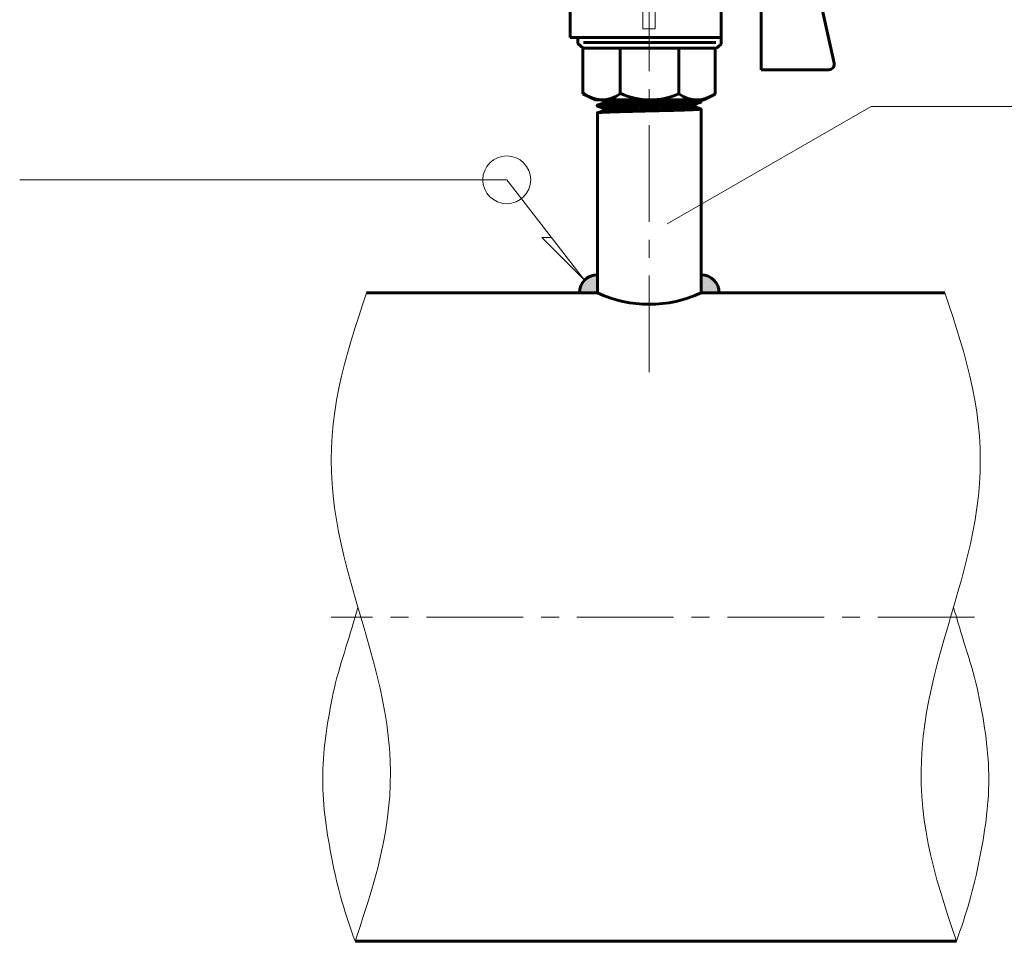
# Model space of a CAD drawing. Header units: millimetres. Extents: x 0 to 840, y 0 to 297.
# Tile 7 of 8: x 710 to 793, y 94 to 171. Entities that reach past the tile are written whole.
import ezdxf

# ---------------------------------------------------------------- set-up
doc = ezdxf.new("R2010")
doc.units = ezdxf.units.MM
for name, pattern in [('K5LT_AXLED', [12.574861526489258, 8.074861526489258, -1.5, 1.5, -1.5]), ('K5LT_BASIC', [0]), ('K5LT_THIN', [0]), ('K5LT_THIN_INCLUDED_TO_HATCHING', [0])]:
    doc.linetypes.add(name, pattern=pattern)
for name, color, linetype, true_color in [('C', 4, 'Continuous', 0x00ffff), ('FOR', 7, 'Continuous', 0xffffff), ('G', 3, 'Continuous', 0x00ff00), ('OSI', 2, 'Continuous', 0xffff00), ('POINTS', 7, 'Continuous', 0xffffff), ('R', 1, 'Continuous', 0xff0000), ('WELDING', 7, 'Continuous', 0xffffff)]:
    doc.layers.add(name, color=color, linetype=linetype, true_color=true_color)
doc.layers.add('Системный слой', color=7, linetype='Continuous')
doc.styles.add('KTEXTSTYLE', font='GOST_AU.SHX', dxfattribs={"width": 0.96, "height": 5})

# ---------------------------------------------------------------- blocks, each defined once
blk = doc.blocks.new('U40')
at = {"layer": 'FOR'}
blk.add_hatch(color=7, dxfattribs=at).paths.add_polyline_path([(758.689805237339, 148.5220954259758), (758.689805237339, 150.0220954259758), (757.684574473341, 149.6354287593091), (757.1975960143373, 148.6747769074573), (757.189805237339, 148.5220954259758)])
at = {"layer": 'G', "color": 5, "linetype": 'K5LT_BASIC', "lineweight": 60, "true_color": 0x0000ff}
for q in [(758.689805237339, 150.0220954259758), (757.189805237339, 148.5220954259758)]:
    blk.add_line((758.689805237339, 148.5220954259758), q, dxfattribs=at)
blk.add_arc((758.689805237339, 148.5220954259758), 1.5, 90, 180, dxfattribs=at)
blk = doc.blocks.new('U41')
at = {"layer": 'FOR'}
blk.add_hatch(color=7, dxfattribs=at).paths.add_polyline_path([(768.8642967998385, 148.5220954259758), (768.4776301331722, 149.5273261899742), (767.51697828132, 150.0143046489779), (767.3642967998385, 150.0220954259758), (767.3642967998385, 148.5220954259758)])
at = {"layer": 'G', "color": 5, "linetype": 'K5LT_BASIC', "lineweight": 60, "true_color": 0x0000ff}
for q in [(767.3642967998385, 150.0220954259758), (768.8642967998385, 148.5220954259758)]:
    blk.add_line((767.3642967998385, 148.5220954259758), q, dxfattribs=at)
blk.add_arc((767.3642967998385, 148.5220954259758), 1.5, 0, 89.99999999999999, dxfattribs=at)
blk = doc.blocks.new('U43')
at = {"layer": 'C', "color": 7, "linetype": 'K5LT_THIN_INCLUDED_TO_HATCHING', "lineweight": 18}
for p, q in [((739.4062226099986, 148.5220954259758), (739.075133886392, 147.5277943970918)), ((739.075133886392, 147.5277943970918), (738.7482564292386, 146.533418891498)), ((738.7482564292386, 146.533418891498), (738.429744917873, 145.538895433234)), ((738.429744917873, 145.538895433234), (738.1236416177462, 144.5441525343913)), ((738.1236416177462, 144.5441525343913), (737.8338220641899, 143.5491216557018)), ((737.8338220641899, 143.5491216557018), (737.5639429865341, 142.5537381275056)), ((737.5639429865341, 142.5537381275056), (737.3173931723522, 141.5579420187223)), ((737.3173931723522, 141.5579420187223), (737.0972479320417, 140.5616789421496)), ((737.0972479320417, 140.5616789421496), (736.9062277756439, 139.5649007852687)), ((736.9062277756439, 139.5649007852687), (736.746661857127, 138.5675663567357)), ((736.746661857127, 138.5675663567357), (736.620456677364, 137.5696419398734)), ((736.620456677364, 137.5696419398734), (736.529070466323, 136.5711017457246)), ((736.529070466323, 136.5711017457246), (736.47349358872, 135.5719282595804)), ((736.47349358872, 135.5719282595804), (736.4542352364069, 134.572112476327)), ((736.4542352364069, 134.572112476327), (736.4713165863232, 133.5716540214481)), ((736.4713165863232, 133.5716540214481), (736.5242705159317, 132.5705611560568)), ((736.5242705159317, 132.5705611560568), (736.6121478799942, 131.568850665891)), ((736.6121478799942, 131.568850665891), (736.7335302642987, 130.5665476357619)), ((736.7335302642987, 130.5665476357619), (736.8865490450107, 129.5636851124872)), ((736.8865490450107, 129.5636851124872), (737.0689104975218, 128.5603036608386)), ((737.0689104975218, 128.5603036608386), (737.277926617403, 127.5564508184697)), ((737.277926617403, 127.5564508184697), (737.5105512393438, 126.5521804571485)), ((737.5105512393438, 126.5521804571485), (737.7634209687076, 125.5475520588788)), ((737.7634209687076, 125.5475520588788), (738.0329003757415, 124.542629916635)), ((738.0329003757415, 124.542629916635), (738.3151308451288, 123.5374822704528)), ((738.3151308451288, 123.5374822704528), (738.6060824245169, 122.5321803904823)), ((738.6060824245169, 122.5321803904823), (738.901607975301, 121.5267976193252)), ((738.901607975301, 121.5267976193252), (739.1974988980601, 120.5214083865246)), ((739.1974988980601, 120.5214083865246), (739.489541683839, 119.5160872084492)), ((739.489541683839, 119.5160872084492), (739.7735745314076, 118.5109076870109)), ((739.7735745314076, 118.5109076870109), (740.0455432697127, 117.5059415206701)), ((740.0455432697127, 117.5059415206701), (740.3015558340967, 116.5012575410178)), ((740.3015558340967, 116.5012575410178), (740.5379345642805, 115.49692078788)), ((740.5379345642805, 115.49692078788), (740.7512656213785, 114.4929916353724)), ((740.7512656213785, 114.4929916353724), (740.938444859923, 113.4895249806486)), ((740.938444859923, 113.4895249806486), (741.0967195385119, 112.4865695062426)), ((741.0967195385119, 112.4865695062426), (741.2237253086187, 111.4841670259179)), ((741.2237253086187, 111.4841670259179), (741.3175179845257, 110.4823519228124)), ((741.3175179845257, 110.4823519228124), (741.3765996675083, 109.4811506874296)), ((741.3765996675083, 109.4811506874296), (741.3999388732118, 108.4805815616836)), ((741.3999388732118, 108.4805815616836), (741.3869843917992, 107.4806542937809)), ((741.3869843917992, 107.4806542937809), (741.3376726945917, 106.4813700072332)), ((741.3376726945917, 106.4813700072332), (741.252428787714, 105.4827211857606)), ((741.252428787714, 105.4827211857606), (741.1321605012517, 104.4846917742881)), ((741.1321605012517, 104.4846917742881), (740.9782462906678, 103.4872573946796)), ((740.9782462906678, 103.4872573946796), (740.7925167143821, 102.4903856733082)), ((740.7925167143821, 102.4903856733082), (740.5772298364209, 101.4940366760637)), ((740.5772298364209, 101.4940366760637), (740.335040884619, 100.4981634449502)), ((740.335040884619, 100.4981634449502), (740.0689665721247, 99.50271262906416)), ((740.0689665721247, 99.50271262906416), (739.782344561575, 98.50762520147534)), ((739.782344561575, 98.50762520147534), (739.4787886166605, 97.51283725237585)), ((739.4787886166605, 97.51283725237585), (739.1621400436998, 96.51828084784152)), ((739.1621400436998, 96.51828084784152), (738.8364160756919, 95.52388494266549)), ((738.8364160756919, 95.52388494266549), (738.5057558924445, 94.52957633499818)), ((738.5057558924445, 94.52957633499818), (738.4483145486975, 94.35742980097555))]:
    blk.add_line(p, q, dxfattribs=at)
blk = doc.blocks.new('U42')
at = {"layer": 'WELDING', "color": 7, "linetype": 'K5LT_THIN_INCLUDED_TO_HATCHING', "lineweight": 18}
blk.add_open_spline([(738.6868563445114, 122.2564454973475), (738.605287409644, 121.9846261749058), (738.5254460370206, 121.7124636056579), (738.4483145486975, 121.4397626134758), (737.8099778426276, 119.1829015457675), (736.9860372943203, 116.9629178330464), (736.5333044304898, 114.6691794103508), (736.094682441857, 112.446932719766), (735.7400812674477, 110.1554572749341), (735.7400812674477, 107.8985962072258), (735.7400812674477, 105.6417351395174), (736.094682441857, 103.3502596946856), (736.5333044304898, 101.1280130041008), (736.9860372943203, 98.8342745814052), (737.6243740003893, 96.57741351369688), (738.4483145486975, 94.35742980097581)], degree=3, knots=[0, 0, 0, 0, 1, 1, 1, 2, 2, 2, 3, 3, 3, 4, 4, 4, 5, 5, 5, 5], dxfattribs=at)
at = {"layer": 'C'}
blk.add_blockref('U43', (0, 0), dxfattribs=at)
blk = doc.blocks.new('U45')
at = {"layer": 'C', "color": 7, "linetype": 'K5LT_THIN_INCLUDED_TO_HATCHING', "lineweight": 18}
for p, q in [((787.7320373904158, 148.5220954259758), (788.0631261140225, 147.5277943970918)), ((788.0631261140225, 147.5277943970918), (788.3900035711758, 146.533418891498)), ((788.3900035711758, 146.533418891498), (788.7085150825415, 145.538895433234)), ((788.7085150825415, 145.538895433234), (789.0146183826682, 144.5441525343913)), ((789.0146183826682, 144.5441525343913), (789.3044379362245, 143.5491216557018)), ((789.3044379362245, 143.5491216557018), (789.5743170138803, 142.5537381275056)), ((789.5743170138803, 142.5537381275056), (789.8208668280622, 141.5579420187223)), ((789.8208668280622, 141.5579420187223), (790.0410120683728, 140.5616789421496)), ((790.0410120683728, 140.5616789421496), (790.2320322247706, 139.5649007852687)), ((790.2320322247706, 139.5649007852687), (790.3915981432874, 138.5675663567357)), ((790.3915981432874, 138.5675663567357), (790.5178033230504, 137.5696419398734)), ((790.5178033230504, 137.5696419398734), (790.6091895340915, 136.5711017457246)), ((790.6091895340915, 136.5711017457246), (790.6647664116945, 135.5719282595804)), ((790.6647664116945, 135.5719282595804), (790.6840247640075, 134.572112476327)), ((790.6840247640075, 134.572112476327), (790.6669434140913, 133.5716540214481)), ((790.6669434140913, 133.5716540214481), (790.6139894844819, 132.5705611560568)), ((790.6139894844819, 132.5705611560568), (790.5261121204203, 131.568850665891)), ((790.5261121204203, 131.568850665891), (790.4047297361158, 130.5665476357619)), ((790.4047297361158, 130.5665476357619), (790.2517109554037, 129.5636851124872)), ((790.2517109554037, 129.5636851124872), (790.0693495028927, 128.5603036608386)), ((790.0693495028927, 128.5603036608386), (789.8603333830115, 127.5564508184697)), ((789.8603333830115, 127.5564508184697), (789.6277087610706, 126.5521804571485)), ((789.6277087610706, 126.5521804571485), (789.3748390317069, 125.5475520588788)), ((789.3748390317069, 125.5475520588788), (789.1053596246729, 124.542629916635)), ((789.1053596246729, 124.542629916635), (788.8231291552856, 123.5374822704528)), ((788.8231291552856, 123.5374822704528), (788.5321775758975, 122.5321803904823)), ((788.5321775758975, 122.5321803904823), (788.2366520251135, 121.5267976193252)), ((788.2366520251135, 121.5267976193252), (787.9407611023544, 120.5214083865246)), ((787.9407611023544, 120.5214083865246), (787.6487183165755, 119.5160872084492)), ((787.6487183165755, 119.5160872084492), (787.3646854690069, 118.5109076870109)), ((787.3646854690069, 118.5109076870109), (787.0927167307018, 117.5059415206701)), ((787.0927167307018, 117.5059415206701), (786.8367041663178, 116.5012575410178)), ((786.8367041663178, 116.5012575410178), (786.600325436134, 115.49692078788)), ((786.600325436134, 115.49692078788), (786.386994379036, 114.4929916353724)), ((786.386994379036, 114.4929916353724), (786.1998151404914, 113.4895249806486)), ((786.1998151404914, 113.4895249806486), (786.0415404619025, 112.4865695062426)), ((786.0415404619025, 112.4865695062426), (785.9145346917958, 111.4841670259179)), ((785.9145346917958, 111.4841670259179), (785.8207420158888, 110.4823519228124)), ((785.8207420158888, 110.4823519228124), (785.7616603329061, 109.4811506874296)), ((785.7616603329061, 109.4811506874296), (785.7383211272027, 108.4805815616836)), ((785.7383211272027, 108.4805815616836), (785.7512756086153, 107.4806542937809)), ((785.7512756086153, 107.4806542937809), (785.8005873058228, 106.4813700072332)), ((785.8005873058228, 106.4813700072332), (785.8858312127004, 105.4827211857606)), ((785.8858312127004, 105.4827211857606), (786.0060994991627, 104.4846917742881)), ((786.0060994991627, 104.4846917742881), (786.1600137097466, 103.4872573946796)), ((786.1600137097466, 103.4872573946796), (786.3457432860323, 102.4903856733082)), ((786.3457432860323, 102.4903856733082), (786.5610301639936, 101.4940366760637)), ((786.5610301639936, 101.4940366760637), (786.8032191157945, 100.4981634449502)), ((786.8032191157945, 100.4981634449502), (787.0692934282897, 99.50271262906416)), ((787.0692934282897, 99.50271262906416), (787.3559154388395, 98.50762520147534)), ((787.3559154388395, 98.50762520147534), (787.659471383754, 97.51283725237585)), ((787.659471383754, 97.51283725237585), (787.9761199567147, 96.51828084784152)), ((787.9761199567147, 96.51828084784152), (788.3018439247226, 95.52388494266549)), ((788.3018439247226, 95.52388494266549), (788.6325041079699, 94.52957633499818)), ((788.6325041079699, 94.52957633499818), (788.689945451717, 94.35742980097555))]:
    blk.add_line(p, q, dxfattribs=at)
blk = doc.blocks.new('U44')
at = {"layer": 'WELDING', "color": 7, "linetype": 'K5LT_THIN_INCLUDED_TO_HATCHING', "lineweight": 18}
blk.add_open_spline([(788.451403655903, 122.2564454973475), (788.5329725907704, 121.9846261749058), (788.6128139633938, 121.7124636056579), (788.689945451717, 121.4397626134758), (789.3282821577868, 119.1829015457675), (790.1522227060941, 116.9629178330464), (790.6049555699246, 114.6691794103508), (791.0435775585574, 112.446932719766), (791.3981787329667, 110.1554572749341), (791.3981787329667, 107.8985962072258), (791.3981787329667, 105.6417351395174), (791.0435775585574, 103.3502596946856), (790.6049555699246, 101.1280130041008), (790.1522227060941, 98.8342745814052), (789.5138860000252, 96.57741351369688), (788.689945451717, 94.35742980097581)], degree=3, knots=[0, 0, 0, 0, 1, 1, 1, 2, 2, 2, 3, 3, 3, 4, 4, 4, 5, 5, 5, 5], dxfattribs=at)
at = {"layer": 'C'}
blk.add_blockref('U45', (0, 0), dxfattribs=at)
blk = doc.blocks.new('U46')
at = {"layer": 'G', "color": 5, "linetype": 'K5LT_BASIC', "lineweight": 60, "true_color": 0x0000ff}
for p, q in [((756.4331077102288, 174.7437499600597), (756.4331077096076, 169.8422396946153)), ((769.0332830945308, 169.842239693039), (769.0332830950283, 173.7853183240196)), ((776.9961837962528, 174.4037525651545), (778.4702385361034, 167.6964245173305)), ((772.3732493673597, 167.157165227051), (772.3732493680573, 172.7067196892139)), ((756.4331077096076, 169.8422396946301), (769.0332830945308, 169.8422396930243)), ((757.0550506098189, 169.3557395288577), (757.0550506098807, 169.8422396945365)), ((769.0332830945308, 169.8422396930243), (769.0332830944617, 169.2891397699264)), ((757.5123377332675, 168.9568323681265), (757.0550506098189, 169.3557395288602)), ((757.4915685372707, 165.151213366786), (757.4915685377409, 168.87194462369)), ((768.6459666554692, 168.956832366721), (757.5123377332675, 168.9568323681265)), ((768.596831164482, 169.4347345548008), (757.542854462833, 169.4347345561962)), ((760.604381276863, 165.1934459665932), (760.6043812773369, 168.9568323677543)), ((765.503023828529, 168.9568323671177), (765.5030238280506, 165.1519026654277)), ((768.539013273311, 168.9568323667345), (768.5390132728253, 165.1128621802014)), ((769.0332830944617, 169.2891397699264), (768.6459666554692, 168.956832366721)), ((778.0366220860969, 167.1571652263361), (772.3732493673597, 167.157165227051)), ((758.5241331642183, 164.6344322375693), (757.4915685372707, 165.151213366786)), ((767.5807257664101, 164.6344322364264), (758.5241331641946, 164.6344322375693)), ((767.5807257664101, 164.6344322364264), (768.5390132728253, 165.1128621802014))]:
    blk.add_line(p, q, dxfattribs=at)
for centre, radius, start, end in [((778.0366220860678, 167.6011295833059), 0.4439643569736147, 270.0000000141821, 12.39472811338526), ((759.1006403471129, 167.0777351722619), 2.443372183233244, 228.8109598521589, 307.9836590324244), ((763.0986819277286, 170.4764868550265), 5.842264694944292, 244.72643385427, 294.3017872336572), ((767.0067647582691, 167.0777351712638), 2.443372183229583, 232.0163409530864, 308.8367839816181)]:
    blk.add_arc(centre, radius, start, end, dxfattribs=at)
at = {"layer": 'OSI', "color": 30, "linetype": 'K5LT_AXLED', "lineweight": 18, "true_color": 0xff8000}
blk.add_line((763.0152909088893, 141.8799577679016), (763.015290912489, 225.3891792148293), dxfattribs=at)
at = {"layer": 'R', "color": 7, "linetype": 'K5LT_THIN', "lineweight": 18}
for p, q in [((762.4985157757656, 170.5599598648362), (762.4985157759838, 172.2943510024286)), ((763.5118009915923, 172.345063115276), (763.5118009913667, 170.5599598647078)), ((763.4915359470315, 170.5599598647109), (762.4985157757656, 170.5599598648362))]:
    blk.add_line(p, q, dxfattribs=at)
blk = doc.blocks.new('U51')
at = {"layer": 'FOR', "color": 7, "linetype": 'K5LT_THIN', "lineweight": 18}
for q in [(764.5235257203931, 154.2679880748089), (826.3568008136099, 164.0937529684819)]:
    blk.add_line((781.5608680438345, 164.0937529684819), q, dxfattribs=at)
blk = doc.blocks.new('U53')
at = {"layer": 'FOR', "color": 7, "linetype": 'K5LT_THIN', "lineweight": 18}
for p, q in [((751.1193608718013, 157.9595270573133), (710.4244641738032, 157.9595270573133)), ((751.1193608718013, 157.9595270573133), (757.629145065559, 149.5827555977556)), ((754.0412864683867, 153.1268464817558), (754.8678615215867, 153.1359672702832)), ((757.629145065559, 149.5827555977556), (754.0412864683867, 153.1268464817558))]:
    blk.add_line(p, q, dxfattribs=at)
blk.add_arc((751.1193608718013, 157.9595270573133), 2, 0, 359.999994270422, dxfattribs=at)
blk = doc.blocks.new('U36')
at = {"layer": 'G', "color": 5, "linetype": 'K5LT_BASIC', "lineweight": 60, "true_color": 0x0000ff}
for p, q in [((759.1667488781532, 164.6019083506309), (759.06945151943, 164.6344322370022)), ((759.06945151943, 164.6344322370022), (767.0357056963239, 164.6344322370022)), ((759.166748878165, 164.6060886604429), (759.166748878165, 164.366095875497)), ((766.8638329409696, 164.6918983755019), (766.8638329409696, 164.6875392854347)), ((767.3407760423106, 164.5324311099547), (767.035705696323, 164.6344322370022)), ((758.6780451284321, 164.1173812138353), (758.6780451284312, 164.198831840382)), ((759.1667488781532, 163.9503033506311), (758.6889371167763, 164.1100229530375)), ((758.6898052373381, 163.5550234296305), (759.1800347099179, 163.7189347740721)), ((758.6898057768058, 164.2066286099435), (759.1800347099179, 164.3705397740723)), ((759.166748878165, 163.954483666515), (759.166748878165, 163.7144908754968)), ((766.851646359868, 164.2720307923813), (767.3416462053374, 164.435825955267)), ((766.8638329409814, 164.2761058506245), (766.8638329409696, 164.035934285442)), ((767.3407760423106, 163.8808261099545), (766.8638329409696, 164.0402933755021)), ((767.3525366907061, 164.4431837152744), (767.3525366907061, 164.5246343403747)), ((767.3642967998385, 148.5220954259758), (767.3642967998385, 163.8755930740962)), ((758.6898052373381, 150.0220954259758), (758.6898052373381, 163.5550234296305)), ((758.689805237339, 148.5220954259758), (739.4062226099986, 148.5220954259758)), ((787.7320373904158, 148.5220954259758), (768.6894052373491, 148.5220954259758)), ((788.6899454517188, 94.35742980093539), (738.4483145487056, 94.35742980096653))]:
    blk.add_line(p, q, dxfattribs=at)
blk.add_arc((763.0270510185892, 157.8224493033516), 10.26198242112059, 244.9978770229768, 295.0021229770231, dxfattribs=at)
at = {"layer": 'OSI', "color": 30, "linetype": 'K5LT_AXLED', "lineweight": 18, "true_color": 0xff8000}
blk.add_line((790.2109914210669, 121.4397626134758), (736.4483145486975, 121.4397626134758), dxfattribs=at)
at = {"layer": 'POINTS'}
blk.add_point((763.0152909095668, 164.6344322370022), dxfattribs=at)
at = {"layer": 'WELDING', "color": 5, "linetype": 'K5LT_BASIC', "lineweight": 60, "true_color": 0x0000ff}
for points, knots in [([(759.300081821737, 164.6344322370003), (759.28983297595, 164.6333239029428), (759.2676322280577, 164.6307788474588), (759.2305788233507, 164.6258504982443), (759.1934441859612, 164.6193342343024), (759.1710424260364, 164.6124145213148), (759.1667482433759, 164.6079284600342), (759.166748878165, 164.6060886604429)], [20.84722039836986, 20.84722039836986, 20.84722039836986, 20.84722039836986, 21.3260941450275, 21.94679616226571, 22.97963407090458, 24.16072960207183, 25, 25, 25, 25]), ([(766.3349662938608, 164.6344322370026), (766.3014963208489, 164.632625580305), (766.2174942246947, 164.6282531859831), (766.0821712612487, 164.6217570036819), (765.9342250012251, 164.6151798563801), (765.7602334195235, 164.607892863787), (765.4501680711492, 164.5958204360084), (765.1064499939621, 164.5840705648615), (764.7600561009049, 164.573356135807), (764.5870651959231, 164.5682716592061), (764.3787592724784, 164.5624001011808), (764.2288519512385, 164.5583497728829), (764.0681101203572, 164.5541771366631), (763.9262257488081, 164.550593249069), (763.7417730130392, 164.5458618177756), (763.562707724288, 164.5411945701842), (763.4292652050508, 164.5376740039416), (763.3408478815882, 164.5353257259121), (763.2059877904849, 164.5317229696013), (763.0970650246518, 164.5287795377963), (763.0152909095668, 164.5265506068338)], [9.902436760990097, 9.902436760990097, 9.902436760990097, 9.902436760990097, 10.84244672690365, 12.15511019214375, 13.18611494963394, 14.12479095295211, 15.76941112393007, 19.16035757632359, 20.02978015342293, 21.4045712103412, 21.91142603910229, 23.30683561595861, 23.74544050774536, 24.40369312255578, 25.49681057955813, 26.55577778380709, 27.05481337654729, 27.44382728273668, 27.83743664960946, 29, 29, 29, 29]), ([(763.0152909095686, 164.282198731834), (762.7767119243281, 164.2764284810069), (762.4538576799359, 164.2684478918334), (762.0088542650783, 164.2571159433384), (761.7500842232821, 164.250397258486), (761.4529799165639, 164.2425475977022), (761.0972400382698, 164.2329792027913), (760.7357735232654, 164.2229268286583), (760.4610385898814, 164.2150440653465), (760.2660718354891, 164.2093575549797), (760.1187970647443, 164.2049738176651), (759.9878679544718, 164.2010008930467), (759.9082898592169, 164.1985670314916), (759.7658433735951, 164.1940081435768), (759.6128297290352, 164.1886357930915), (759.4069514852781, 164.1804938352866), (759.2368869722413, 164.172789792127), (759.0665750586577, 164.1635544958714), (758.9334978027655, 164.1548750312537), (758.8232313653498, 164.145716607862), (758.7433086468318, 164.1366211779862), (758.690568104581, 164.1271256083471), (758.6780419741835, 164.1207688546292), (758.6780451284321, 164.1173812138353)], [0, 0, 0, 0, 2.520960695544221, 3.373694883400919, 4.712990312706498, 5.303785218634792, 6.640478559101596, 8.73040435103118, 9.655680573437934, 10.21840214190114, 11.38676137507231, 11.77973349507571, 12.21508156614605, 12.63402726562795, 14.06930043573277, 14.79610430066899, 16.38031717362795, 17.4769129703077, 18.7483916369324, 20.02066250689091, 21.27600275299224, 22.52028534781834, 24, 24, 24, 24]), ([(763.0152909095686, 164.3636493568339), (762.7767118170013, 164.3578791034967), (762.4538573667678, 164.3498985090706), (762.0088535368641, 164.3385665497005), (761.7500830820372, 164.3318478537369), (761.4529782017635, 164.3239981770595), (761.0972376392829, 164.3144297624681), (760.7357702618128, 164.3043773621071), (760.4610343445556, 164.2964945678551), (760.266064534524, 164.290807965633), (760.1187858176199, 164.2864241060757), (759.9878511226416, 164.2824510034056), (759.9082666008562, 164.2800169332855), (759.7658037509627, 164.2754574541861), (759.6127728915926, 164.2700843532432), (759.4068768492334, 164.2619413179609), (759.2368065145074, 164.2542365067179), (759.076312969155, 164.2455328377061), (758.9613790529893, 164.2381770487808), (758.8675309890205, 164.2309793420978), (758.8028484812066, 164.2248355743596), (758.7500519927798, 164.2186070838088), (758.7130007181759, 164.2128411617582), (758.6955667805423, 164.2085542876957), (758.6898057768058, 164.2066286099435)], [0, 0, 0, 0, 2.75459928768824, 3.686364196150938, 5.149785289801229, 5.795335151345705, 7.255913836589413, 9.539534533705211, 10.55056835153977, 11.16544867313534, 12.44212788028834, 12.8715448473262, 13.34727833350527, 13.80510533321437, 15.37361117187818, 16.16786570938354, 17.8990680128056, 19.09735675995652, 20.23780661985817, 21.27657232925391, 22.36897650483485, 23.02007432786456, 24.10349132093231, 25, 25, 25, 25]), ([(763.0152909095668, 164.1192974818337), (762.8035940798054, 164.1135272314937), (762.4872799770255, 164.1047154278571), (762.0929795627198, 164.0933645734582), (761.8642861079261, 164.0866516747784), (761.6290149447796, 164.079646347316), (761.3133584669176, 164.0700779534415), (760.971568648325, 164.0593657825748), (760.6506869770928, 164.0489568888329), (760.4612706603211, 164.0426232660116), (760.3289601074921, 164.0380987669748), (760.2583366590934, 164.0356644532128), (760.1319110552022, 164.031104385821), (759.9961074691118, 164.0257305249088), (759.7993268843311, 164.0169593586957), (759.6281716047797, 164.0080646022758), (759.4659344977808, 163.9975497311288), (759.350998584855, 163.9883027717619), (759.2638788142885, 163.9791526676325), (759.1998299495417, 163.9695170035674), (759.1712267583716, 163.9612988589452), (759.1667474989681, 163.9561554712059), (759.166748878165, 163.954483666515)], [0, 0, 0, 0, 2.41592069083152, 3.569868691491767, 4.516615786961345, 5.0827943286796, 6.363792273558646, 8.366637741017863, 9.527099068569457, 10.91240368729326, 11.28904842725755, 11.70632661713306, 12.10791246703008, 13.48375982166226, 14.18044249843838, 15.97544195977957, 17.23556828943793, 18.45774203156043, 19.67105187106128, 20.86796267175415, 22.29829894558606, 23, 23, 23, 23]), ([(763.0152909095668, 164.5265506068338), (762.8035939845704, 164.5207803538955), (762.4872796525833, 164.5119685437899), (762.0929788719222, 164.5006176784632), (761.8642850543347, 164.4939047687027), (761.6290134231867, 164.4868994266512), (761.3133563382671, 164.4773310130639), (760.9715655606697, 164.4666188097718), (760.6506807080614, 164.4562098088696), (760.4612608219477, 164.4498760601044), (760.3289451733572, 164.4453513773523), (760.2583160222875, 164.4429168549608), (760.1318758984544, 164.438356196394), (759.9960570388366, 164.4329815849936), (759.7992600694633, 164.4242092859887), (759.6281014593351, 164.4153137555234), (759.4711185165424, 164.4051384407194), (759.3744233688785, 164.3974598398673), (759.3119265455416, 164.3914659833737), (759.2701193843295, 164.3867577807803), (759.230578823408, 164.381498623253), (759.1996933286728, 164.3760789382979), (759.1847896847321, 164.3721303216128), (759.1800347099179, 164.3705397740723)], [0, 0, 0, 0, 2.661071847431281, 3.932115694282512, 4.974933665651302, 5.598565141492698, 7.009552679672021, 9.215637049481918, 10.49386116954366, 12.0197776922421, 12.43466575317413, 12.89432325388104, 13.33671154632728, 14.85237709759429, 15.61984292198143, 17.59716983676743, 18.98520271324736, 20.1789726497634, 20.98058525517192, 21.6109010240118, 22.23989242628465, 23.28652373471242, 24, 24, 24, 24]), ([(763.0152909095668, 163.874945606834), (762.8035940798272, 163.8691753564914), (762.4872799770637, 163.8603635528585), (762.0929795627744, 163.8490126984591), (761.8642861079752, 163.8422997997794), (761.6290149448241, 163.835294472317), (761.3133584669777, 163.8257260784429), (760.9715686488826, 163.8150139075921), (760.6506869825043, 163.8046050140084), (760.4612706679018, 163.7982713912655), (760.3289601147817, 163.7937468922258), (760.258336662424, 163.7913125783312), (760.1319110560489, 163.7867525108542), (759.9961074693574, 163.7813786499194), (759.7993268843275, 163.7726074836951), (759.6281716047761, 163.7637127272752), (759.4659344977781, 163.7531978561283), (759.3509985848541, 163.743950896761), (759.2638788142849, 163.7348007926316), (759.2083233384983, 163.7264428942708), (759.1868010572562, 163.7211977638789), (759.1800347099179, 163.7189347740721)], [0, 0, 0, 0, 2.439314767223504, 3.6044367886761, 4.560351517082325, 5.132012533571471, 6.425414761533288, 8.447654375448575, 9.619352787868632, 11.0180716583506, 11.39836358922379, 11.81968243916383, 12.22515696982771, 13.6143270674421, 14.31775592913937, 16.13013690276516, 17.40246540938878, 18.63647382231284, 19.86153250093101, 21.07003334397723, 22, 22, 22, 22]), ([(767.3525366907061, 164.5246343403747), (767.3525352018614, 164.5208506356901), (767.3389057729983, 164.5149030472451), (767.2978354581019, 164.5081164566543), (767.2605528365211, 164.5036250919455), (767.2235392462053, 164.4999574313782), (767.1558835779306, 164.4943927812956), (767.0656007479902, 164.4881770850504), (766.939306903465, 164.4807959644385), (766.8269145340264, 164.4748875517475), (766.698207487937, 164.4687215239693), (766.5788010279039, 164.4634038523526), (766.4447997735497, 164.4577979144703), (766.3048833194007, 164.4522786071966), (766.1318047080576, 164.4458466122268), (765.9239023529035, 164.4385800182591), (765.5951720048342, 164.4278760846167), (765.2442481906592, 164.4175598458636), (764.8855671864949, 164.4079069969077), (764.6261163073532, 164.4013014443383), (764.3989609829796, 164.3958284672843), (764.2498501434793, 164.3923774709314), (764.1537637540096, 164.3901949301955), (764.0256783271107, 164.3873268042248), (763.8496023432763, 164.3833136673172), (763.6483620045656, 164.378668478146), (763.4982067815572, 164.3751586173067), (763.3821884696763, 164.3724244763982), (763.2302032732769, 164.3688217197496), (763.1074490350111, 164.3658782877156), (763.0152909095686, 164.3636493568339)], [0, 0, 0, 0, 2.110972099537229, 3.392867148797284, 4.057276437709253, 4.891450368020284, 5.736406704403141, 7.704823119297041, 8.726051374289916, 10.09089755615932, 11.07514837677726, 12.15452695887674, 12.99339278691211, 14.0955016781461, 15.09891395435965, 16.40363615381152, 17.94092364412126, 20.79317283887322, 22.0158599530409, 23.4225588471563, 24.67743722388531, 25.38305774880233, 25.61748255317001, 26.08670781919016, 27.25521129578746, 28.16208758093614, 28.92066236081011, 29.33650493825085, 29.75725984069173, 31, 31, 31, 31]), ([(767.3416462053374, 164.435825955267), (767.3350983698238, 164.4336372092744), (767.316654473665, 164.4294436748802), (767.2825708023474, 164.4247049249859), (767.2471762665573, 164.4208080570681), (767.2196111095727, 164.4182044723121), (767.1839753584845, 164.4152685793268), (767.1384901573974, 164.4117831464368), (767.0773097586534, 164.4076079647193), (766.9810074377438, 164.4016877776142), (766.8624411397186, 164.3951866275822), (766.7127579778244, 164.3879188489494), (766.5788010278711, 164.3819532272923), (766.4447997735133, 164.3763472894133), (766.304883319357, 164.3708279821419), (766.1318047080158, 164.3643959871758), (765.9239023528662, 164.3571293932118), (765.5951720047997, 164.3464254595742), (765.244248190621, 164.3361092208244), (764.8855671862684, 164.3264563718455), (764.6261163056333, 164.3198508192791), (764.3989609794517, 164.3143778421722), (764.2498501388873, 164.3109268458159), (764.1537637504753, 164.3087443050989), (764.0256783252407, 164.3058761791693), (763.8496023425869, 164.3018630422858), (763.6483620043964, 164.2972178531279), (763.4982067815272, 164.2937079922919), (763.382188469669, 164.2909738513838), (763.2302032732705, 164.2873710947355), (763.1074490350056, 164.2844276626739), (763.0152909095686, 164.282198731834)], [0, 0, 0, 0, 1.363886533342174, 2.652354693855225, 3.112553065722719, 4.007071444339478, 4.461920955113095, 5.188830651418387, 6.409838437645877, 7.252784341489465, 9.021589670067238, 10.46746112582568, 11.6339321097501, 12.54048395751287, 13.73151930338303, 14.81589444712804, 16.22589147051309, 17.88721890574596, 20.96960906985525, 22.29095179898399, 23.81115376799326, 25.1672852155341, 25.92984052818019, 26.18318048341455, 26.69026637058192, 27.95305351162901, 28.93310341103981, 29.75288572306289, 30.20228161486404, 30.65698619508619, 32, 32, 32, 32]), ([(766.851646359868, 164.2720307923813), (766.8434204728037, 164.2692794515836), (766.8240418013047, 164.2650505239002), (766.7855337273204, 164.2596433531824), (766.7493299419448, 164.2556015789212), (766.6893078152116, 164.2500385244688), (766.6023213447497, 164.2432895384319), (766.4752088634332, 164.2350468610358), (766.3551751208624, 164.2281674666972), (766.217873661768, 164.2210182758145), (766.0821712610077, 164.2145038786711), (765.9342250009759, 164.2079267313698), (765.7602334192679, 164.2006397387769), (765.4501680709, 164.1885673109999), (765.1064499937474, 164.1768174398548), (764.760056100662, 164.1661030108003), (764.5870651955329, 164.1610185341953), (764.3787592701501, 164.155146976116), (764.228851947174, 164.1510966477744), (764.0681101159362, 164.1469240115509), (763.9262257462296, 164.1433401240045), (763.7417730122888, 164.1386086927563), (763.5627077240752, 164.133941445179), (763.4292652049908, 164.1304208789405), (763.3408478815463, 164.1280726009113), (763.2059877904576, 164.1244698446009), (763.0970650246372, 164.121526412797), (763.0152909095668, 164.1192974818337)], [0, 0, 0, 0, 1.515213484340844, 2.375104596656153, 3.168232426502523, 3.971627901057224, 5.843422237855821, 7.128228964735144, 8.573702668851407, 9.53879378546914, 10.87340922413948, 11.92165571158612, 12.87602940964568, 14.54815294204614, 17.99580697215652, 18.87976910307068, 20.2775511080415, 20.79288218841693, 22.21162754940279, 22.65756732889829, 23.32682803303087, 24.43822593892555, 25.51490249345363, 26.02228357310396, 26.41780304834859, 26.81799483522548, 28, 28, 28, 28]), ([(766.8638329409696, 164.035934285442), (766.8638316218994, 164.0321440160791), (766.8517238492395, 164.0261941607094), (766.8152524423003, 164.0194059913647), (766.7821693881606, 164.0149160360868), (766.7493305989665, 164.0112497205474), (766.6893072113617, 164.0056866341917), (766.602321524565, 163.9989376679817), (766.47520880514, 163.9906949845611), (766.3551751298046, 163.9838155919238), (766.217873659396, 163.9766664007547), (766.0821712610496, 163.9701520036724), (765.9342250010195, 163.9635748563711), (765.7602334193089, 163.9562878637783), (765.4501680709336, 163.9442154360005), (765.1064499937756, 163.9324655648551), (764.7600561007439, 163.921751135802), (764.5870651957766, 163.9166666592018), (764.3787592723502, 163.9107951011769), (764.2288519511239, 163.9067447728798), (764.068110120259, 163.9025721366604), (763.9262257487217, 163.898988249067), (763.74177301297, 163.894256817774), (763.5627077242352, 163.8895895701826), (763.4292652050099, 163.8860690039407), (763.3408478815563, 163.8837207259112), (763.2059877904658, 163.8801179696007), (763.0970650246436, 163.8771745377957), (763.0152909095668, 163.874945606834)], [0, 0, 0, 0, 1.976277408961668, 3.175237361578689, 3.7965870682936, 4.576669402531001, 5.366850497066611, 7.207857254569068, 8.47153127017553, 9.893229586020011, 10.84244672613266, 12.15511019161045, 13.18611494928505, 14.124790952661, 15.76941112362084, 19.16035757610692, 20.02978015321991, 21.40457121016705, 21.91142603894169, 23.30683561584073, 23.74544050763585, 24.40369312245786, 25.49681057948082, 26.55577778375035, 27.05481337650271, 27.44382728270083, 27.83743664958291, 29, 29, 29, 29]), ([(767.3525366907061, 163.8730293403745), (767.3525352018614, 163.8692456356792), (767.33890577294, 163.8632980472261), (767.2978354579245, 163.8565114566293), (767.2605528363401, 163.8520200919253), (767.2235392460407, 163.8483524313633), (767.1558835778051, 163.8427877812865), (767.0656007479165, 163.836572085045), (766.9393069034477, 163.8291909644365), (766.8269145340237, 163.8232825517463), (766.6982074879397, 163.8171165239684), (766.5788010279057, 163.8117988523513), (766.4447997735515, 163.806192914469), (766.3048833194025, 163.800673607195), (766.1318047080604, 163.7942416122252), (765.9239023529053, 163.7869750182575), (765.5951720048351, 163.7762710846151), (765.2442481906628, 163.7659548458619), (764.885567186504, 163.7563019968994), (764.6261163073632, 163.7496964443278), (764.3989609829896, 163.7442234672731), (764.2498501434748, 163.7407724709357), (764.1537637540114, 163.7385899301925), (764.0256783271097, 163.7357218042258), (763.8496023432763, 163.7317086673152), (763.6483620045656, 163.7270634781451), (763.4982067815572, 163.7235536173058), (763.3821884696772, 163.7208194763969), (763.2302032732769, 163.7172167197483), (763.1074490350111, 163.7142732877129), (763.0152909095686, 163.7120443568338)], [0, 0, 0, 0, 2.110972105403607, 3.3928671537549, 4.057276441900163, 4.891450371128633, 5.73640670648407, 7.70482311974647, 8.726051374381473, 10.09089755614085, 11.07514837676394, 12.15452695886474, 12.9933927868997, 14.09550167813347, 15.09891395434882, 16.40363615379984, 17.94092364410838, 20.79317283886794, 22.01585995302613, 23.42255884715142, 24.67743722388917, 25.38305774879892, 25.61748255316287, 26.08670781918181, 27.2552112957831, 28.16208758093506, 28.92066236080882, 29.33650493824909, 29.75725984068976, 31, 31, 31, 31]), ([(763.0152909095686, 163.7120443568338), (762.776711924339, 163.7062741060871), (762.4538576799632, 163.6982935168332), (762.008854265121, 163.6869615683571), (761.7500842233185, 163.680242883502), (761.4529799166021, 163.6723932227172), (761.0972400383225, 163.6628248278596), (760.7357735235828, 163.6527724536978), (760.4610385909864, 163.6448896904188), (760.2660718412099, 163.6392031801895), (760.118797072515, 163.6348194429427), (759.9878679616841, 163.6308465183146), (759.9082898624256, 163.6284126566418), (759.7658433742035, 163.6238537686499), (759.6128297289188, 163.6184814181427), (759.4069514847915, 163.6103394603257), (759.236886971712, 163.6026354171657), (759.0665750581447, 163.5934001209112), (758.9334978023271, 163.5847206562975), (758.8232313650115, 163.5755622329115), (758.7433086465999, 163.5664668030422), (758.7054178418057, 163.5596448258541), (758.692332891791, 163.555868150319), (758.6898052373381, 163.5550234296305)], [0, 0, 0, 0, 2.644414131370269, 3.538907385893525, 4.943789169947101, 5.563515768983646, 6.965668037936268, 9.157939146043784, 10.12852687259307, 10.71880535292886, 11.94438000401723, 12.35659630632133, 12.81326374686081, 13.2527255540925, 14.75828519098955, 15.52068121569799, 17.18247424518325, 18.33277120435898, 19.66651518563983, 21.00109016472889, 22.31790541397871, 23.62312151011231, 24, 24, 24, 24])]:
    blk.add_open_spline(points, degree=3, knots=knots, dxfattribs=at)
for points in [[(758.6898057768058, 164.2066286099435), (758.6819353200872, 164.2039978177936), (758.6780441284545, 164.2013955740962), (758.6780451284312, 164.198831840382)], [(758.6780451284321, 164.1173812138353), (758.6780474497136, 164.1148875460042), (758.6817284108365, 164.1124305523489), (758.6889371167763, 164.1100229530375)], [(767.3407760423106, 164.5324311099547), (767.3486464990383, 164.5298003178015), (767.3525376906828, 164.5271980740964), (767.3525366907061, 164.5246343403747)], [(767.3407760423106, 163.8808261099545), (767.3486464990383, 163.8781953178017), (767.3525376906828, 163.8755930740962), (767.3525366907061, 163.8730293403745)], [(767.3525366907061, 164.4431837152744), (767.3525357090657, 164.4406935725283), (767.3488668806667, 164.4382396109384), (767.3416462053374, 164.435825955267)], [(758.6898052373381, 163.5550234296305), (758.6819390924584, 163.5523946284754), (758.6780427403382, 163.549791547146), (758.6780451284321, 163.5472268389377)]]:
    blk.add_open_spline(points, degree=3, dxfattribs=at)
at = {"layer": 'FOR'}
for name in ['U51', 'U53']:
    blk.add_blockref(name, (0, 0), dxfattribs=at)
at = {"layer": 'Системный слой'}
for name in ['U46', 'U40', 'U41', 'U42', 'U44']:
    blk.add_blockref(name, (0, 0), dxfattribs=at)

msp = doc.modelspace()

# ---------------------------------------------------------------- block references
at = {"layer": 'Системный слой'}
msp.add_blockref('U36', (0, 0), dxfattribs=at)

doc.saveas('drawing.dxf')
